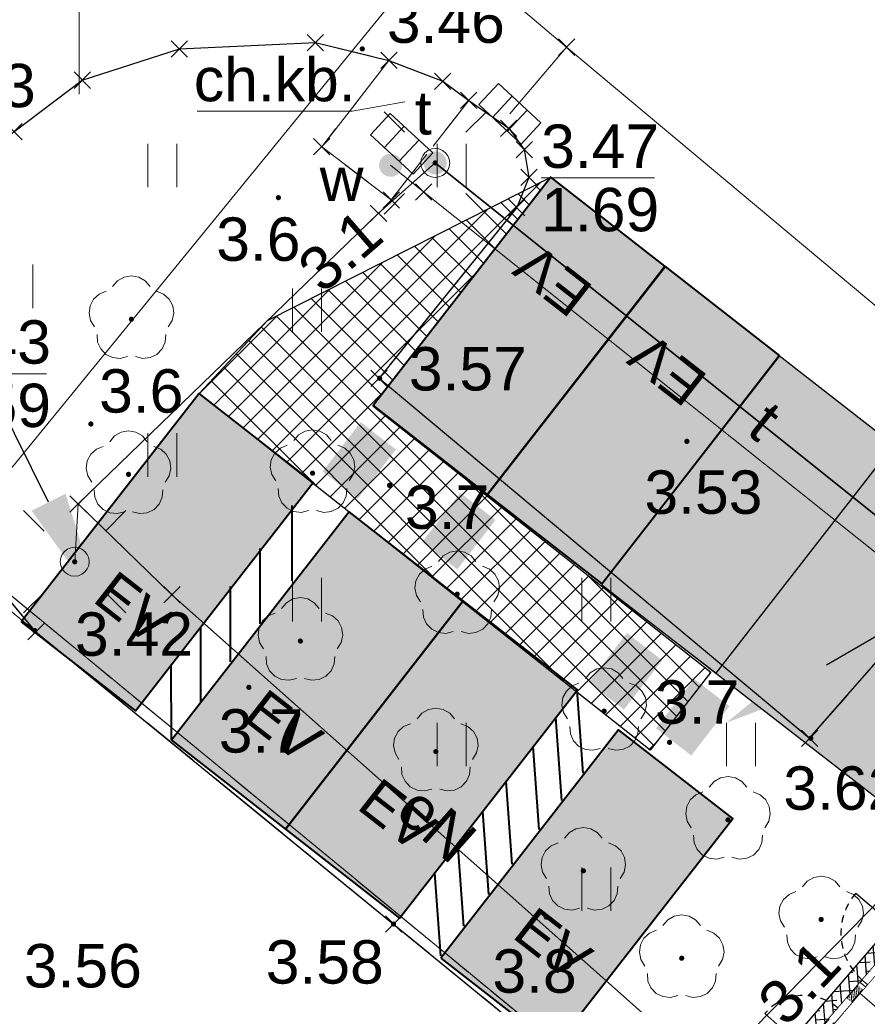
# Model space of a CAD drawing. Header units: millimetres. Extents: x 5469773 to 5470145, y 5911834 to 5911972.
# Tile 5 of 12: x 5469899 to 5469914, y 5911882 to 5911899. Entities that reach past the tile are written whole.
import ezdxf
from ezdxf import colors
from ezdxf.entities.mleader import LeaderData, LeaderLine
from ezdxf.enums import TextEntityAlignment as Align
from ezdxf.math import Vec2, Vec3

# ---------------------------------------------------------------- set-up
doc = ezdxf.new("R2010")
doc.units = ezdxf.units.MM
doc.set_wipeout_variables(frame=1)
for name, pattern in [('DASHED', [19.049999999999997, 12.7, -6.35]), ('PRZER1-1', [1, 0.5, -0.5]), ('PRZER2-1', [1.5, 1, -0.5]), ('PRZER3-1', [2, 1.5, -0.5])]:
    doc.linetypes.add(name, pattern=pattern)
for name, color, linetype in [('!!!_EV_miejsca ładowania', 3, 'Continuous'), ('_PROelCAD_PODKŁAD', 8, 'Continuous'), ('_PROelCAD_PROJ STACJA', 1, 'Continuous'), ('Ładowarka', 7, 'Continuous')]:
    doc.layers.add(name, color=color, linetype=linetype)
for name, color, linetype, lineweight in [('_PROelCAD_ODNOSNIKI_SZCZEGOL', 7, 'Continuous', 13), ('GESDZI', 8, 'Continuous', 18), ('GESUZY', 86, 'Continuous', 18), ('GSLKRW', 8, 'Continuous', 25), ('GSPPRB', 8, 'Continuous', 20), ('GSPRDL', 8, 'Continuous', 18), ('GSPWPN', 8, 'Continuous', 13), ('GSPWPN_O', 8, 'Continuous', 13), ('GSPWPS', 8, 'Continuous', 13), ('GSPWPS_O', 8, 'Continuous', 13), ('GSSKOA', 8, 'Continuous', 18), ('GSSKOD', 8, 'Continuous', 18), ('GSSKOD_O', 8, 'Continuous', 18), ('GSSUTR', 8, 'Continuous', 18), ('GULEPR', 8, 'Continuous', 18), ('GULEPR_O', 8, 'Continuous', 18), ('GULKPR', 8, 'Continuous', 18), ('GULLOB', 8, 'Continuous', 35), ('GULTPR', 8, 'Continuous', 18), ('GULTPR_O', 8, 'Continuous', 18), ('GULWPR', 8, 'Continuous', 18), ('GUPELA', 8, 'Continuous', 18), ('GUPKKS', 8, 'Continuous', 18), ('GUPPRZ_O', 8, 'Continuous', 18), ('GUPTUT', 8, 'Continuous', 18), ('GUPTUT_O', 8, 'Continuous', 18), ('GUPWUT', 8, 'Continuous', 18), ('GUPWUT_O', 8, 'Continuous', 18), ('Ramka sekcyjna', 8, 'Continuous', 18)]:
    doc.layers.add(name, color=color, linetype=linetype, lineweight=lineweight)
doc.styles.add('Arial', font='arial.ttf')
doc.styles.get("Standard").update_dxf_attribs({"font": 'arial.ttf'})
pattern_1 = [(225, (5370833.893048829, 5942428.685594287), (44.90128060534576, -44.90128060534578), []), (225, (5370788.991768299, 5942428.685594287), (44.90128060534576, -44.90128060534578), [31.75, -15.875])]

# ---------------------------------------------------------------- blocks, each defined once
blk = doc.blocks.new('D_GSPPRB0')
at = {"color": 0, "lineweight": 20}
for points in [[(-0.1414, -0.1414), (0.1414, 0.1414)], [(-0.1414, 0.1414), (0.1414, -0.1414)]]:
    blk.add_lwpolyline(points, dxfattribs=at)
blk = doc.blocks.new('D_GSPWPS1')
blk.add_hatch(color=0).paths.add_polyline_path([(-0.045, 0), (-0.043467, -0.011647), (-0.038971, -0.0225), (-0.03182, -0.03182), (-0.0225, -0.038971), (-0.011647, -0.043467), (0, -0.045), (0.011647, -0.043467), (0.0225, -0.038971), (0.03182, -0.03182), (0.038971, -0.0225), (0.043467, -0.011647), (0.045, 0), (0.043467, 0.011647), (0.038971, 0.0225), (0.03182, 0.03182), (0.0225, 0.038971), (0.011647, 0.043467), (0, 0.045), (-0.011647, 0.043467), (-0.0225, 0.038971), (-0.03182, 0.03182), (-0.038971, 0.0225), (-0.043467, 0.011647)])
blk = doc.blocks.new('D_GUPKKS1')
at = {"color": 0}
blk.add_lwpolyline([(0.5, -0.25), (-0.5, -0.25), (-0.5, 0.25), (0.5, 0.25)], close=True, dxfattribs=at)
for points in [[(-0.175, -0.25), (-0.175, 0.25)], [(0.175, -0.25), (0.175, 0.25)]]:
    blk.add_lwpolyline(points, dxfattribs=at)
blk = doc.blocks.new('D_GUPTUT1')
blk.add_hatch(color=0).paths.add_polyline_path([(-0.2, 0), (-0.193185, -0.051764), (-0.173205, -0.1), (-0.141421, -0.141421), (-0.1, -0.173205), (-0.051764, -0.193185), (0, -0.2), (0.051764, -0.193185), (0.1, -0.173205), (0.141421, -0.141421), (0.173205, -0.1), (0.193185, -0.051764), (0.2, 0), (0.193185, 0.051764), (0.173205, 0.1), (0.141421, 0.141421), (0.1, 0.173205), (0.051764, 0.193185), (0, 0.2), (-0.051764, 0.193185), (-0.1, 0.173205), (-0.141421, 0.141421), (-0.173205, 0.1), (-0.193185, 0.051764)])
blk = doc.blocks.new('D_GSPWPN1')
blk.add_hatch(color=0).paths.add_polyline_path([(-0.045, 0), (-0.043467, -0.011647), (-0.038971, -0.0225), (-0.03182, -0.03182), (-0.0225, -0.038971), (-0.011647, -0.043467), (0, -0.045), (0.011647, -0.043467), (0.0225, -0.038971), (0.03182, -0.03182), (0.038971, -0.0225), (0.043467, -0.011647), (0.045, 0), (0.043467, 0.011647), (0.038971, 0.0225), (0.03182, 0.03182), (0.0225, 0.038971), (0.011647, 0.043467), (0, 0.045), (-0.011647, 0.043467), (-0.0225, 0.038971), (-0.03182, 0.03182), (-0.038971, 0.0225), (-0.043467, 0.011647)])
blk = doc.blocks.new('D_GUPWUT1')
blk.add_hatch(color=0).paths.add_polyline_path([(-0.2, 0), (-0.193185, -0.051764), (-0.173205, -0.1), (-0.141421, -0.141421), (-0.1, -0.173205), (-0.051764, -0.193185), (0, -0.2), (0.051764, -0.193185), (0.1, -0.173205), (0.141421, -0.141421), (0.173205, -0.1), (0.193185, -0.051764), (0.2, 0), (0.193185, 0.051764), (0.173205, 0.1), (0.141421, 0.141421), (0.1, 0.173205), (0.051764, 0.193185), (0, 0.2), (-0.051764, 0.193185), (-0.1, 0.173205), (-0.141421, 0.141421), (-0.173205, 0.1), (-0.193185, 0.051764)])
blk = doc.blocks.new('D_GSPRDL1')
blk.add_hatch(color=0).paths.add_polyline_path([(0, -0.045), (0.013906, -0.042798), (0.02645, -0.036406), (0.036406, -0.02645), (0.042798, -0.013906), (0.045, 0), (0.042798, 0.013906), (0.036406, 0.02645), (0.02645, 0.036406), (0.013906, 0.042798), (0, 0.045), (-0.013906, 0.042798), (-0.02645, 0.036406), (-0.036406, 0.02645), (-0.042798, 0.013906), (-0.045, 0), (-0.042798, -0.013906), (-0.036406, -0.02645), (-0.02645, -0.036406), (-0.013906, -0.042798)])
at = {"color": 0}
for points in [[(-0.324277, 0.563333), (-0.240553, 0.662679), (-0.127956, 0.727494), (0, 0.75), (0.127956, 0.727494), (0.240553, 0.662679), (0.324277, 0.563333)], [(-0.635969, -0.134326), (-0.70458, -0.024001), (-0.731429, 0.103115), (-0.713292, 0.231763), (-0.652348, 0.346501), (-0.55591, 0.433559), (-0.435555, 0.482485)], [(0.435555, 0.482485), (0.55591, 0.433559), (0.652348, 0.346501), (0.713292, 0.231763), (0.731429, 0.103115), (0.70458, -0.024001), (0.635969, -0.134326)], [(-0.068773, -0.646351), (-0.194901, -0.677512), (-0.324092, -0.663766), (-0.440839, -0.606763), (-0.531129, -0.513345), (-0.584125, -0.394725), (-0.593465, -0.265141)], [(0.593465, -0.265141), (0.584125, -0.394725), (0.531129, -0.513345), (0.440839, -0.606763), (0.324092, -0.663766), (0.194901, -0.677512), (0.068773, -0.646351)]]:
    blk.add_lwpolyline(points, dxfattribs=at)
blk = doc.blocks.new('D_GUPELA2')
blk.add_hatch(color=0).paths.add_polyline_path([(-0.001087, 0.044987), (0.011881, 0.043403), (0.021281, 0.03965), (0.030065, 0.033482), (0.038133, 0.023893), (0.043117, 0.012881), (0.044986, 0.001113), (0.044323, -0.007777), (0.040557, -0.019497), (0.033417, -0.030138), (0.024849, -0.037517), (0.013788, -0.042836), (0.002013, -0.044955), (-0.00982, -0.043916), (-0.020466, -0.040077), (-0.029541, -0.033946), (-0.036867, -0.025804), (-0.04187, -0.01649), (-0.04461, -0.005909), (-0.044532, 0.006476), (-0.041285, 0.017903), (-0.034764, 0.028574), (-0.024479, 0.03776), (-0.013449, 0.042943)])
at = {"color": 0}
for points in [[(-0.883883, 0.883883), (-0.53033, 0.53033)], [(0.883883, 0.883883), (0.53033, 0.53033)], [(-0.883883, -0.883883), (-0.53033, -0.53033)], [(0.883883, -0.883883), (0.53033, -0.53033)]]:
    blk.add_lwpolyline(points, dxfattribs=at)
blk = doc.blocks.new('D_GUPELA1')
at = {"color": 0}
blk.add_lwpolyline([(0, 0.25), (0.064705, 0.241481), (0.125, 0.216506), (0.176777, 0.176777), (0.216506, 0.125), (0.241481, 0.064705), (0.25, 0), (0.241481, -0.064705), (0.216506, -0.125), (0.176777, -0.176777), (0.125, -0.216506), (0.064705, -0.241481), (0, -0.25), (-0.064705, -0.241481), (-0.125, -0.216506), (-0.176777, -0.176777), (-0.216506, -0.125), (-0.241481, -0.064705), (-0.25, 0), (-0.241481, 0.064705), (-0.216506, 0.125), (-0.176777, 0.176777), (-0.125, 0.216506), (-0.064705, 0.241481)], close=True, dxfattribs=at)
blk = doc.blocks.new('D_GSSUTR1')
at = {"color": 0}
for points in [[(-0.25666, 0.36165), (-0.25666, -0.38835)], [(0.24334, -0.38835), (0.24334, 0.36165)]]:
    blk.add_lwpolyline(points, dxfattribs=at)
blk = doc.blocks.new('2504.PB.PZT.DWG.E00.v0_2025-08-14 - [PODKŁAD] PZT')
at = {"layer": 'GESDZI', "linetype": 'Continuous', "lineweight": 20, "elevation": 10.22}
for points in [[(5469881.636694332, 5911902.985140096), (5469914.76, 5911875.71), (5469944.32, 5911901.84), (5469949.159361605, 5911905.858966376)], [(5469876.066360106, 5911896.300813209), (5469871.05, 5911888.71), (5469905.46, 5911864.98), (5469914.76, 5911875.71), (5469881.636694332, 5911902.985140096)]]:
    blk.add_lwpolyline(points, dxfattribs=at)
at = {"layer": 'GESUZY', "linetype": 'PRZER1-1', "lineweight": 18, "elevation": 10.08}
for points in [[(5469949.159361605, 5911905.858966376), (5469944.32, 5911901.84), (5469914.76, 5911875.71), (5469881.636694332, 5911902.985140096)], [(5469881.636694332, 5911902.985140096), (5469914.76, 5911875.71), (5469944.32, 5911901.84), (5469949.159361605, 5911905.858966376)]]:
    blk.add_lwpolyline(points, dxfattribs=at)
at = {"layer": 'GSLKRW', "linetype": 'Continuous', "lineweight": 25, "elevation": 10.18}
for points in [[(5469899.25, 5911888.21), (5469898.27, 5911889.38)], [(5469898.87, 5911896.85), (5469900.05, 5911897.74), (5469901.73, 5911898.28), (5469904.08, 5911898.39), (5469905.35, 5911898.08), (5469906.28, 5911897.72), (5469906.73, 5911897.39), (5469907.42, 5911896.91), (5469907.69, 5911896.54), (5469907.77, 5911896.06), (5469907.56, 5911895.54), (5469905.18, 5911892.59), (5469912.62, 5911886.37), (5469915.22, 5911889.34), (5469915.58, 5911889.58), (5469916.04, 5911889.63), (5469916.51, 5911889.44), (5469917.95, 5911888.36), (5469919.66, 5911887.35), (5469921.04, 5911886.79), (5469922.96, 5911886.58)], [(5469899.25, 5911888.21), (5469905.43, 5911883.16), (5469914.17, 5911876.02), (5469915.3, 5911875.33), (5469917.22, 5911874.71), (5469918.8, 5911874.7), (5469920.32, 5911875.11), (5469922.4, 5911876.33)]]:
    blk.add_lwpolyline(points, dxfattribs=at)
at = {"layer": 'GSSKOA', "linetype": 'PRZER3-1', "lineweight": 18, "elevation": 10.18}
for points in [[(5469887.73, 5911897.7), (5469899.25, 5911888.21), (5469898.27, 5911889.38)], [(5469898.87, 5911896.85), (5469900.05, 5911897.74), (5469901.73, 5911898.28), (5469904.08, 5911898.39), (5469905.35, 5911898.08), (5469906.28, 5911897.72), (5469906.73, 5911897.39), (5469907.42, 5911896.91), (5469907.69, 5911896.54), (5469907.77, 5911896.06), (5469907.56, 5911895.54), (5469905.18, 5911892.59), (5469912.62, 5911886.37), (5469915.22, 5911889.34), (5469915.58, 5911889.58), (5469916.04, 5911889.63), (5469916.51, 5911889.44), (5469917.95, 5911888.36), (5469919.66, 5911887.35), (5469921.04, 5911886.79), (5469922.96, 5911886.58)], [(5469899.25, 5911888.21), (5469905.43, 5911883.16), (5469914.17, 5911876.02), (5469915.3, 5911875.33), (5469917.22, 5911874.71), (5469918.8, 5911874.7), (5469920.32, 5911875.11), (5469922.4, 5911876.33), (5469912.02, 5911865.47), (5469904.26, 5911857.14)]]:
    blk.add_lwpolyline(points, dxfattribs=at)
at = {"layer": 'GSSKOD', "linetype": 'PRZER2-1', "lineweight": 18, "elevation": 10.18}
blk.add_lwpolyline([(5469906.73, 5911897.39), (5469905.39, 5911895.67), (5469904.19, 5911896.59), (5469905.35, 5911898.08), (5469906.28, 5911897.72)], close=True, dxfattribs=at)
at = {"layer": 'GSSKOD_O', "linetype": 'Continuous', "lineweight": 13, "elevation": 10.8, "flags": 128}
blk.add_lwpolyline([(5469905.626321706, 5911897.366264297), (5469904.716640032, 5911897.202826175), (5469902.036640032, 5911897.202826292)], dxfattribs=at)
at = {"layer": 'GSSUTR', "linetype": 'PRZER2-1', "lineweight": 18, "elevation": 10.1}
for points in [[(5469951.602260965, 5911903.369446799), (5469949.33, 5911901.34), (5469941.73, 5911894.64), (5469935.2, 5911888.93), (5469931.48, 5911885.47), (5469930.36, 5911886.85), (5469928.94, 5911885.73), (5469929.98, 5911884.17), (5469928.65, 5911882.77), (5469922.4, 5911876.33), (5469920.32, 5911875.11), (5469918.8, 5911874.7), (5469917.22, 5911874.71), (5469915.3, 5911875.33), (5469914.17, 5911876.02), (5469905.43, 5911883.16), (5469899.25, 5911888.21), (5469898.27, 5911889.38)], [(5469898.87, 5911896.85), (5469900.05, 5911897.74), (5469901.73, 5911898.28), (5469904.08, 5911898.39), (5469905.35, 5911898.08), (5469904.19, 5911896.59), (5469905.39, 5911895.67), (5469906.73, 5911897.39), (5469907.42, 5911896.91), (5469907.69, 5911896.54), (5469907.77, 5911896.06), (5469907.56, 5911895.54), (5469905.18, 5911892.59), (5469912.62, 5911886.37), (5469915.22, 5911889.34), (5469915.58, 5911889.58), (5469916.04, 5911889.63), (5469916.51, 5911889.44), (5469917.95, 5911888.36), (5469919.66, 5911887.35), (5469921.04, 5911886.79), (5469922.96, 5911886.58)]]:
    blk.add_lwpolyline(points, dxfattribs=at)
at = {"layer": 'GULEPR', "linetype": 'Continuous', "lineweight": 18, "elevation": 10.14}
for points in [[(5469938.71, 5911896.4), (5469932.98, 5911891.97), (5469933.24, 5911891.35), (5469932.48, 5911891.59), (5469927.99, 5911887.18), (5469924.52, 5911884.95), (5469921.77, 5911885.13), (5469919.77, 5911885.83), (5469917.95, 5911887.24), (5469917.45, 5911887.27), (5469911.67, 5911881.37), (5469910.89, 5911880.26), (5469910.65, 5911880.81), (5469901.6, 5911888.85), (5469899.98, 5911890.42), (5469905.17, 5911895.44), (5469906.15, 5911896.31)], [(5469899.98, 5911890.42), (5469899.92, 5911889.42)]]:
    blk.add_lwpolyline(points, dxfattribs=at)
at = {"layer": 'GULKPR', "linetype": 'Continuous', "lineweight": 18, "elevation": 10.14}
for points in [[(5469888.18, 5911897.83), (5469888.27, 5911897.66), (5469897.22, 5911890.8), (5469898.61, 5911890.78), (5469906.26, 5911900.14), (5469895.48, 5911908.7)], [(5469906.26, 5911900.14), (5469908.42, 5911898.31), (5469918.27, 5911890.07), (5469932.04, 5911902.32), (5469933.41, 5911903.52)], [(5469907.44, 5911897.16), (5469908.42, 5911898.31)]]:
    blk.add_lwpolyline(points, dxfattribs=at)
at = {"layer": 'GULLOB', "linetype": 'Continuous', "lineweight": 35, "elevation": 10.12}
blk.add_lwpolyline([(5469906.15, 5911896.31), (5469917.45, 5911887.27), (5469917.95, 5911887.24), (5469919.77, 5911885.83), (5469921.77, 5911885.13), (5469924.52, 5911884.95), (5469927.99, 5911887.18), (5469932.48, 5911891.59), (5469932.98, 5911891.97), (5469938.71, 5911896.4), (5469942.29, 5911901.02), (5469943.98, 5911902.25), (5469947.92, 5911906.02), (5469948.423865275, 5911906.608498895)], dxfattribs=at)
at = {"layer": 'GULTPR', "linetype": 'Continuous', "lineweight": 18, "elevation": 10.14}
blk.add_lwpolyline([(5469906.15, 5911896.31), (5469917.45, 5911887.27), (5469917.95, 5911887.24), (5469919.77, 5911885.83), (5469921.77, 5911885.13), (5469924.52, 5911884.95), (5469927.99, 5911887.18), (5469932.48, 5911891.59), (5469932.98, 5911891.97), (5469938.71, 5911896.4), (5469942.29, 5911901.02), (5469943.98, 5911902.25), (5469947.92, 5911906.02), (5469948.423865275, 5911906.608498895)], dxfattribs=at)
at = {"layer": 'GULWPR', "linetype": 'Continuous', "lineweight": 18, "elevation": 10.14}
blk.add_lwpolyline([(5469932.82, 5911902.14), (5469916.84, 5911887.99), (5469915.58, 5911888.13), (5469905.95, 5911895.81), (5469905.38, 5911896.27)], dxfattribs=at)
at = {"layer": 'GUPPRZ_O', "linetype": 'Continuous', "lineweight": 13, "elevation": 10.8, "flags": 128}
for points in [[(5469907.98166667, 5911896.051654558), (5469909.94166667, 5911896.051654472)], [(5469897.47111548, 5911892.669136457), (5469899.43111548, 5911892.669136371)]]:
    blk.add_lwpolyline(points, dxfattribs=at)
at = {"layer": 'Ramka sekcyjna', "linetype": 'Continuous', "lineweight": 18, "elevation": 100, "flags": 128}
blk.add_lwpolyline([(5469900, 5911897.5), (5469900, 5911902.5)], dxfattribs=at)
blk.add_lwpolyline([(5469900, 5911897.5), (5469900, 5911902.5)], dxfattribs=at)
at = {"layer": 'GSPPRB', "linetype": 'Continuous', "lineweight": 20}
for p in [(5469904.08, 5911898.39, 10.28), (5469901.73, 5911898.28, 10.28), (5469908.42, 5911898.31, 10.28), (5469905.35, 5911898.08, 10.28), (5469900.05, 5911897.74, 10.28), (5469906.28, 5911897.72, 10.28), (5469906.73, 5911897.39, 10.28), (5469898.87, 5911896.85, 10.28), (5469907.42, 5911896.91, 10.28), (5469904.19, 5911896.59, 10.28), (5469907.69, 5911896.54, 10.28), (5469907.77, 5911896.06, 10.28), (5469905.95, 5911895.81, 10.28), (5469905.39, 5911895.67, 10.28), (5469907.56, 5911895.54, 10.28), (5469905.17, 5911895.44, 10.28), (5469905.18, 5911892.59, 10.28), (5469899.98, 5911890.42, 10.28), (5469901.6, 5911888.85, 10.28), (5469899.25, 5911888.21, 10.28), (5469912.62, 5911886.37, 10.28), (5469905.43, 5911883.16, 10.28)]:
    blk.add_blockref('D_GSPPRB0', p, dxfattribs=at)
at = {"layer": 'GSPRDL', "linetype": 'Continuous', "lineweight": 18}
for p in [(5469900.9, 5911893.61, 10.12), (5469900.85, 5911890.93, 10.12)]:
    blk.add_blockref('D_GSPRDL1', p, dxfattribs=at)
at = {"layer": 'GSPRDL', "linetype": 'Continuous', "lineweight": 25}
for p in [(5469904.03, 5911890.95, 10.12), (5469906.53, 5911888.86, 10.12), (5469903.82, 5911888.05, 10.12), (5469909.07, 5911886.84, 10.12), (5469906.16, 5911886.14, 10.12), (5469911.21, 5911884.96, 10.12), (5469908.71, 5911884.08, 10.12), (5469912.82, 5911883.24, 10.12), (5469910.41, 5911882.57, 10.12)]:
    blk.add_blockref('D_GSPRDL1', p, dxfattribs=at)
at = {"layer": 'GSPWPN', "linetype": 'Continuous', "lineweight": 13}
for p in [(5469903.44, 5911895.71, 10.08), (5469900.2, 5911891.8, 10.08), (5469905.36, 5911890.74, 10.08), (5469902.93, 5911887.25, 10.08), (5469910.2, 5911886.3, 10.08), (5469908.07, 5911883.28, 10.08)]:
    blk.add_blockref('D_GSPWPN1', p, dxfattribs=at)
at = {"layer": 'GSPWPS', "linetype": 'Continuous', "lineweight": 13}
for p in [(5469904.89, 5911898.28, 10.08), (5469905.19, 5911892.59, 10.08), (5469910.5, 5911891.5, 10.08), (5469899.23, 5911888.23, 10.08), (5469912.64, 5911886.37, 10.08), (5469905.43, 5911883.16, 10.08)]:
    blk.add_blockref('D_GSPWPS1', p, dxfattribs=at)
at = {"layer": 'GSSUTR', "linetype": 'Continuous', "lineweight": 18}
for p in [(5469901.439999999, 5911896.277970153, 10.1), (5469906.439999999, 5911896.277970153, 10.1), (5469898.9510899, 5911894.191008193, 10.1), (5469903.939999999, 5911893.777970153, 10.1), (5469901.439999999, 5911891.277970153, 10.1), (5469903.939999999, 5911888.777970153, 10.1), (5469908.939999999, 5911888.777970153, 10.1), (5469906.439999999, 5911886.277970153, 10.1), (5469911.439999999, 5911886.277970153, 10.1), (5469908.939999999, 5911883.777970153, 10.1)]:
    blk.add_blockref('D_GSSUTR1', p, dxfattribs=at)
at = {"layer": 'GUPELA', "linetype": 'Continuous', "lineweight": 18}
for name, p in [('D_GUPELA2', (5469906.15, 5911896.31, 10.15)), ('D_GUPELA1', (5469906.15, 5911896.31, 10.16)), ('D_GUPELA2', (5469899.92, 5911889.42, 10.15)), ('D_GUPELA1', (5469899.92, 5911889.42, 10.16))]:
    blk.add_blockref(name, p, dxfattribs=at)
at = {"layer": 'GUPKKS', "linetype": 'Continuous', "lineweight": 18}
for p, rotation in [((5469907.44, 5911897.16, 10.16), 316.9763276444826), ((5469905.57, 5911896.64, 10.16), 317.1550839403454)]:
    blk.add_blockref('D_GUPKKS1', p, dxfattribs=dict(at, rotation=rotation))
at = {"layer": 'GUPTUT', "linetype": 'Continuous', "lineweight": 18}
blk.add_blockref('D_GUPTUT1', (5469906.15, 5911896.31, 10.16), dxfattribs=at)
at = {"layer": 'GUPWUT', "linetype": 'Continuous', "lineweight": 18}
blk.add_blockref('D_GUPWUT1', (5469905.38, 5911896.27, 10.16), dxfattribs=at)
at = {"layer": 'GSPWPN_O', "linetype": 'Continuous', "lineweight": 0, "style": 'Arial'}
for s, p in [('3.6', (5469902.365909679, 5911894.618757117, 10.8)), ('3.6', (5469900.341969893, 5911891.996350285, 10.8)), ('3.7', (5469905.627152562, 5911889.988538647, 10.8)), ('3.7', (5469909.948538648, 5911886.621532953, 10.8)), ('3.7', (5469902.410290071, 5911886.12299064, 10.8)), ('3.8', (5469907.138975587, 5911881.974158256, 10.8))]:
    blk.add_text(s, height=0.75, dxfattribs=at).set_placement(p)
at = {"layer": 'GSPWPS_O', "linetype": 'Continuous', "lineweight": 0, "style": 'Arial'}
for s, p in [('3.46', (5469905.314527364, 5911898.384737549, 10.8)), ('3.43', (5469897.207942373, 5911897.272260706, 10.8)), ('3.57', (5469905.694235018, 5911892.378700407, 10.8)), ('3.53', (5469909.76569121, 5911890.24780797, 10.8)), ('3.42', (5469899.925409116, 5911887.795457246, 10.8)), ('3.62', (5469912.16641824, 5911885.13538747, 10.8)), ('3.58', (5469903.222061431, 5911882.131427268, 10.8)), ('3.56', (5469899.041966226, 5911882.06518267, 10.8))]:
    blk.add_text(s, height=0.75, dxfattribs=at).set_placement(p)
at = {"layer": 'GSSKOD_O', "linetype": 'Continuous', "lineweight": 0, "style": 'Arial'}
blk.add_text('ch.kb.', height=0.75, dxfattribs=at).set_placement((5469903.376640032, 5911897.375326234, 10.8), align=Align.CENTER)
at = {"layer": 'GULEPR_O', "linetype": 'Continuous', "lineweight": 0, "style": 'Arial'}
blk.add_text('eN', height=0.75, rotation=318.3821820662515, dxfattribs=at).set_placement((5469905.93008385, 5911884.610598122, 10.8), align=Align.CENTER)
at = {"layer": 'GULTPR_O', "linetype": 'Continuous', "lineweight": 0, "style": 'Arial'}
blk.add_text('t', height=0.75, rotation=321.3401901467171, dxfattribs=at).set_placement((5469911.616665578, 5911891.560831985, 10.8), align=Align.CENTER)
at = {"layer": 'GUPPRZ_O', "linetype": 'Continuous', "lineweight": 0, "style": 'Arial'}
for s, p in [('3.47', (5469907.98166667, 5911896.224154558, 10.8)), ('1.69', (5469907.98166667, 5911895.129154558, 10.8)), ('3.43', (5469897.47111548, 5911892.841636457, 10.8)), ('2.59', (5469897.47111548, 5911891.746636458, 10.8))]:
    blk.add_text(s, height=0.75, dxfattribs=at).set_placement(p)
for rotation, p in [(40.97730009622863, (5469904.202826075, 5911894.032927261, 10.8)), (46.77820707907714, (5469912.213325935, 5911881.363666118, 10.8))]:
    blk.add_text('3.1', height=0.75, rotation=rotation, dxfattribs=at).set_placement(p)
at = {"layer": 'GUPTUT_O', "linetype": 'Continuous', "lineweight": 0, "style": 'Arial'}
blk.add_text('t', height=0.75, dxfattribs=at).set_placement((5469906.090414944, 5911896.800485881, 10.8), align=Align.RIGHT)
at = {"layer": 'GUPWUT_O', "linetype": 'Continuous', "lineweight": 0, "style": 'Arial'}
blk.add_text('w', height=0.75, dxfattribs=at).set_placement((5469904.910833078, 5911895.65100708, 10.8), align=Align.RIGHT)
blk = doc.blocks.new('STACJA')
h = blk.add_hatch()
h.set_pattern_fill('ANSI33', color=256, scale=10, style=0)
h.set_pattern_definition(pattern_1)
h.paths.add_polyline_path([(5450463.026953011, 5917090.475233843), (5450463.026953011, 5916970.475233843), (5450163.062761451, 5916970.475233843), (5450163.062761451, 5916920.475233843), (5450163.062761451, 5916288.893649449), (5450163.062761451, 5916225.700476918), (5450163.062761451, 5916210.475233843), (5450043.062761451, 5916210.475233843), (5450043.062761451, 5916260.475233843), (5450043.062761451, 5917090.475233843)])
at = {"linetype": 'Continuous', "lineweight": 0}
h = blk.add_hatch(dxfattribs=at)
h.set_pattern_fill('ANSI31', color=256, scale=10, angle=45.00000000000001, style=0)
h.set_pattern_definition([(180, (5370833.893048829, 5942428.685594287), (-3.888253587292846e-15, -31.75), [])])
h.paths.add_polyline_path([(5451363.026953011, 5917090.475233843), (5451363.026953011, 5916970.475233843), (5450463.026953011, 5916970.475233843), (5450463.026953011, 5917090.475233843)])
blk.add_hatch(color=256).paths.add_polyline_path([(5450752.153816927, 5917042.532674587, -1), (5450772.153816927, 5917042.532674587, -1)])
h = blk.add_hatch()
h.set_pattern_fill('ANSI33', color=256, scale=10, style=0)
h.set_pattern_definition([(225, (5420415.441339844, 5931357.86225904), (44.90128060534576, -44.90128060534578), []), (225, (5420370.540059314, 5931357.86225904), (44.90128060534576, -44.90128060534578), [31.75, -15.875])])
h.paths.add_polyline_path([(5454004.518151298, 5914430.475233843), (5453871.312903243, 5914430.475233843), (5453088.109003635, 5914430.475233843), (5453088.109003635, 5914550.475233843), (5453262.91552727, 5914550.475233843), (5454183.062761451, 5914550.475233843), (5454183.062761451, 5914600.475233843), (5454183.062761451, 5916920.475233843), (5454183.062761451, 5916970.475233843), (5451363.026953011, 5916970.475233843), (5451363.026953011, 5917090.475233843), (5451413.026953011, 5917090.475233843), (5454303.062761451, 5917090.475233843), (5454303.062761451, 5914430.475233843)])
h = blk.add_hatch(dxfattribs=at)
h.set_pattern_fill('ANSI31', color=256, scale=10, angle=315, style=0)
h.set_pattern_definition([(270, (5370833.893048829, 5942428.685594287), (31.75, -5.832380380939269e-15), [])])
h.paths.add_polyline_path([(5450163.062761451, 5916210.475233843), (5450043.062761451, 5916210.475233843), (5450043.062761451, 5915310.475233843), (5450163.062761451, 5915310.475233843)])
at = {"lineweight": 9}
h = blk.add_hatch(dxfattribs=at)
h.set_pattern_fill('ANSI33', color=256, scale=10, style=0)
h.set_pattern_definition(pattern_1)
h.paths.add_polyline_path([(5450312.393046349, 5914550.475233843), (5450312.393046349, 5914430.475233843), (5450043.062761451, 5914430.475233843), (5450043.062761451, 5915260.475233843), (5450043.062761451, 5915310.475233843), (5450163.062761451, 5915310.475233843), (5450163.062761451, 5914600.475233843), (5450163.062761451, 5914550.475233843)])
h = blk.add_hatch(dxfattribs=at)
h.set_pattern_fill('ANSI33', color=256, scale=10, style=0)
h.set_pattern_definition([(225, (5390032.386315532, 5921340.114394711), (44.90128060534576, -44.90128060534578), []), (225, (5389987.485035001, 5921340.114394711), (44.90128060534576, -44.90128060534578), [31.75, -15.875])])
h.paths.add_polyline_path([(5452057.944902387, 5914550.475233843), (5452057.944902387, 5914430.475233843), (5451512.66085967, 5914430.475233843), (5451512.66085967, 5914550.475233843)])
h.paths.add_polyline_path([(5452165.15859393, 5915145.383983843), (5452165.15859393, 5915289.086483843), (5452241.20859393, 5915289.086483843), (5452241.20859393, 5915145.383983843)], flags=9)
for p, q in [((5450043.062761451, 5916260.475233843), (5449923.062761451, 5916260.475233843)), ((5450043.062761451, 5916260.475233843), (5449923.062761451, 5916260.475233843)), ((5450043.062761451, 5916260.475233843), (5450043.062761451, 5915260.475233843)), ((5450043.062761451, 5915260.475233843), (5450043.062761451, 5916260.475233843)), ((5450043.062761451, 5916260.475233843), (5450043.062761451, 5915260.475233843)), ((5450043.062761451, 5915260.475233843), (5450043.062761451, 5916260.475233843)), ((5451470.101870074, 5914550.475233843), (5452500.101870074, 5914550.475233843)), ((5453262.91552727, 5914550.475233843), (5454183.062761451, 5914550.475233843))]:
    blk.add_line(p, q)
at = {"lineweight": 0}
blk.add_line((5452982.93066397, 5914550.475233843), (5454183.062761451, 5914550.475233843), dxfattribs=at)
at = {"lineweight": 30}
for points in [[(5450043.062761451, 5917090.475233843), (5454303.062761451, 5917090.475233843), (5454303.062761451, 5914430.475233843), (5450043.062761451, 5914430.475233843)], [(5450163.062761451, 5914550.475233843), (5450163.062761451, 5914600.475233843), (5450163.062761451, 5916920.475233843), (5450163.062761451, 5916970.475233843), (5454183.062761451, 5916970.475233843), (5454183.062761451, 5916920.475233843), (5454183.062761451, 5914600.475233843), (5454183.062761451, 5914550.475233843)], [(5451512.66085967, 5914550.475233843), (5450312.393046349, 5914550.475233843), (5450312.393046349, 5914430.475233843), (5451512.66085967, 5914430.475233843)], [(5453088.109003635, 5914550.475233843), (5452057.944902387, 5914550.475233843), (5452057.944902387, 5914430.475233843), (5453088.109003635, 5914430.475233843)]]:
    blk.add_lwpolyline(points, close=True, dxfattribs=at)
at = {"linetype": 'Continuous', "lineweight": 30}
blk.add_lwpolyline([(5450043.062761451, 5916210.475233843), (5450163.062761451, 5916210.475233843), (5450163.062761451, 5915310.475233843), (5450043.062761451, 5915310.475233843)], close=True, dxfattribs=at)
at = {"lineweight": 0}
blk.add_lwpolyline([(5450163.062761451, 5916288.893649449), (5450163.062761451, 5916288.893649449), (5450163.062761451, 5916225.700476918), (5450163.062761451, 5916225.700476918)], close=True, dxfattribs=at)
for points, z in [([(5450333.062761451, 5917090.475233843), (5450803.062761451, 5917090.475233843), (5450802.954034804, 5916970.475233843), (5450333.062942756, 5916970.475233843)], 8192), ([(5451108.062761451, 5917090.475233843), (5451578.062761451, 5917090.475233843), (5451577.954034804, 5916970.475233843), (5451108.062942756, 5916970.475233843)], 4096), ([(5451883.062761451, 5917090.475233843), (5452353.062761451, 5917090.475233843), (5452352.954034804, 5916970.475233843), (5451883.062942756, 5916970.475233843)], 8192), ([(5452658.062761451, 5917090.475233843), (5453128.062761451, 5917090.475233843), (5453127.954034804, 5916970.475233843), (5452658.062942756, 5916970.475233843)], 4096), ([(5450043.062761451, 5916290.475233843), (5450043.062761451, 5916760.475233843), (5450163.062761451, 5916760.475233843), (5450163.062761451, 5916290.475415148)], -384), ([(5454183.062761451, 5916290.475233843), (5454183.062761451, 5916760.475233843), (5454303.062761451, 5916760.475233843), (5454303.062761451, 5916290.475415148)], -384), ([(5450043.062761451, 5915525.475233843), (5450043.062761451, 5915995.475233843), (5450163.062761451, 5915995.475233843), (5450163.062761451, 5915525.475415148)], -384), ([(5454183.062761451, 5915525.475233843), (5454183.062761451, 5915995.475233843), (5454303.062761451, 5915995.475233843), (5454303.062761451, 5915525.475415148)], -384), ([(5450043.062761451, 5914760.475233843), (5450043.062761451, 5915230.475233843), (5450163.062761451, 5915230.475233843), (5450163.062761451, 5914760.475415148)], -384), ([(5454183.062761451, 5914760.475233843), (5454183.062761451, 5915230.475233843), (5454303.062761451, 5915230.475233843), (5454303.062761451, 5914760.475415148)], -384), ([(5450333.062761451, 5914550.475233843), (5450803.062761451, 5914550.475233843), (5450802.954034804, 5914430.475233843), (5450333.062942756, 5914430.475233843)], 8192), ([(5451108.062761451, 5914550.475233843), (5451578.062761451, 5914550.475233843), (5451577.954034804, 5914430.475233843), (5451108.062942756, 5914430.475233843)], 4096), ([(5451883.062761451, 5914550.475233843), (5452353.062761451, 5914550.475233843), (5452352.954034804, 5914430.475233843), (5451883.062942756, 5914430.475233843)], 8192), ([(5452658.062761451, 5914550.475233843), (5453128.062761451, 5914550.475233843), (5453127.954034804, 5914430.475233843), (5452658.062942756, 5914430.475233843)], 4096)]:
    blk.add_wipeout(points).translate(0, 0, z)
for points in [[(5453433.062761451, 5917090.475233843), (5453903.062761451, 5917090.475233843), (5453902.954034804, 5916970.475233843), (5453433.062942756, 5916970.475233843)], [(5453430.761380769, 5914550.475233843), (5453900.761380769, 5914550.475233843), (5453900.652654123, 5914430.475233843), (5453430.761562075, 5914430.475233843)]]:
    blk.add_wipeout(points)
h = blk.add_hatch()
h.set_pattern_fill('ANSI38', color=9, scale=50)
h.set_pattern_definition([(45, (5458227.582270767, 5914073.042004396), (-112.2532015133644, 112.2532015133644), []), (135, (5458227.582270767, 5914073.042004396), (-336.7596045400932, 112.2532015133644), [396.8750000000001, -238.125])])
h.paths.add_polyline_path([(5449793.062761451, 5914180.475233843), (5454553.062761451, 5914180.475233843), (5454553.062761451, 5917340.475233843), (5449793.062761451, 5917340.475233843)])
h.paths.add_polyline_path([(5450043.062761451, 5914430.475233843), (5454303.062761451, 5914430.475233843), (5454303.062761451, 5917090.475233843), (5450043.062761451, 5917090.475233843)], flags=16)
blk.add_line((5451662.991144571, 5914550.475233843), (5451662.991144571, 5916970.475233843), dxfattribs=at)
at = {"lineweight": 25}
for p, q in [((5450368.02695301, 5913340.475233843), (5450368.02695301, 5914430.475233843)), ((5453033.475096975, 5913510.475233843), (5453033.475096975, 5914430.475233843))]:
    blk.add_line(p, q, dxfattribs=at)
at = {"color": 8}
blk.add_lwpolyline([(5449793.062761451, 5917340.475233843), (5449793.062761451, 5914180.475233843), (5454553.062761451, 5914180.475233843), (5454553.062761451, 5917340.475233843)], close=True, dxfattribs=at)
at = {"lineweight": 15}
for points in [[(5450312.393046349, 5914550.475233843), (5450368.02695301, 5914550.475233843), (5450368.02695301, 5914430.475233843), (5450312.393046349, 5914430.475233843)], [(5451458.02695301, 5914550.475233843), (5451512.66085967, 5914550.475233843), (5451512.66085967, 5914430.475233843), (5451458.02695301, 5914430.475233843)], [(5453088.109003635, 5914550.475233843), (5453033.475096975, 5914550.475233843), (5453033.475096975, 5914430.475233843), (5453088.109003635, 5914430.475233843)]]:
    blk.add_lwpolyline(points, close=True, dxfattribs=at)
at = {"linetype": 'DASHED', "ltscale": 10}
for centre, radius, start, end in [((5450368.02695301, 5914430.475233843), 1090, 270, 0), ((5453033.578809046, 5914430.475233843), 920, 180, 270)]:
    blk.add_arc(centre, radius, start, end, dxfattribs=at)
blk = doc.blocks.new('EV1')
at = {"lineweight": 40, "true_color": 0xafd9aa}
h = blk.add_hatch(color=9, dxfattribs=at)
h.dxf.hatch_style = 1
h.paths.add_polyline_path([(0, 0), (2.5, 0), (2.500000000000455, 4.999999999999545), (4.547473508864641e-13, 4.999999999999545)])
at = {"color": 114, "lineweight": 40, "true_color": 0x139b48}
blk.add_lwpolyline([(0, 0), (2.5, 0), (2.500000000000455, 4.999999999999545), (4.547473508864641e-13, 4.999999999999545)], close=True, dxfattribs=at)
blk = doc.blocks.new('EV25')
at = {"layer": 'Ładowarka'}
blk.add_blockref('EV1', (-1.25, 0), dxfattribs=at)
at = {"layer": 'Ładowarka', "color": 7, "lineweight": 140, "true_color": 0xffffff, "insert": (-0.5215026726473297, 1.732054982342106), "char_height": 0.6991086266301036, "attachment_point": 1}
blk.add_mtext_dynamic_manual_height_columns('EV', width=0.5853332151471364, gutter_width=3.495543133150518, heights=[0], dxfattribs=at)

msp = doc.modelspace()

# ---------------------------------------------------------------- hatches: boundary and pattern name
at = {"layer": '!!!_EV_miejsca ładowania', "true_color": 0xcd6928}
h = msp.add_hatch(dxfattribs=at)
h.set_pattern_fill('ANSI37', color=32, scale=0.1)
h.set_pattern_definition([(45, (0, 0), (-0.2245064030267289, 0.2245064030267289), []), (135, (0, 0), (-0.2245064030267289, -0.2245064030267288), [])])
h.paths.add_polyline_path([(5469902.06911206, 5911892.324546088), (5469903.252773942, 5911893.585573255), (5469908.14851685, 5911896.063889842), (5469905.072497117, 5911892.115819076), (5469910.914376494, 5911887.51288295), (5469909.864617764, 5911886.165517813)])
at = {"layer": '!!!_EV_miejsca ładowania', "true_color": 0x939598}
h = msp.add_hatch(color=252, dxfattribs=at)
h.dxf.hatch_style = 1
h.paths.add_polyline_path([(5469914.075722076, 5911891.439228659), (5469912.096507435, 5911892.981273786), (5469909.023875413, 5911889.022838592), (5469911.002722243, 5911887.495033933)])
at = {"layer": '!!!_EV_miejsca ładowania', "true_color": 0xc7c8ca}
h = msp.add_hatch(color=9, dxfattribs=at)
h.dxf.hatch_style = 1
h.paths.add_polyline_path([(5469913.842542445, 5911885.282474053), (5469916.915542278, 5911889.22666878), (5469914.075722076, 5911891.439228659), (5469911.002722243, 5911887.495033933), (5469909.023875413, 5911889.022838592)])
at = {"layer": '!!!_EV_miejsca ładowania', "true_color": 0x939598}
h = msp.add_hatch(color=252, dxfattribs=at)
h.dxf.hatch_style = 1
h.paths.add_polyline_path([(5469914.075722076, 5911891.439228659), (5469911.002722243, 5911887.495033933), (5469909.023875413, 5911889.022838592), (5469913.842542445, 5911885.282474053), (5469916.915542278, 5911889.22666878)])
h = msp.add_hatch(color=252, dxfattribs=at)
h.dxf.hatch_style = 1
h.paths.add_polyline_path([(5469913.842542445, 5911885.282474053), (5469916.915542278, 5911889.22666878), (5469914.075722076, 5911891.439228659), (5469911.002722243, 5911887.495033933), (5469909.023875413, 5911889.022838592)])
at = {"layer": 'Ładowarka'}
h = msp.add_hatch(color=5, dxfattribs=at)
h.dxf.hatch_style = 1
h.paths.add_polyline_path([(5469905.471067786, 5911891.358985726), (5469904.862426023, 5911891.830134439), (5469904.202817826, 5911890.978035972), (5469904.811459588, 5911890.506887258)])
h = msp.add_hatch(color=5, dxfattribs=at)
h.dxf.hatch_style = 1
h.paths.add_polyline_path([(5469907.192158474, 5911890.140425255), (5469906.58351671, 5911890.611573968), (5469905.923908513, 5911889.7594755), (5469906.532550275, 5911889.288326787)])
h = msp.add_hatch(color=5, dxfattribs=at)
h.dxf.hatch_style = 1
h.paths.add_polyline_path([(5469910.071810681, 5911887.717397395), (5469909.463168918, 5911888.188546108), (5469908.803560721, 5911887.33644764), (5469909.412202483, 5911886.865298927)])
at = {"layer": 'Ładowarka', "true_color": 0x636466}
h = msp.add_hatch(color=251, dxfattribs=at)
h.dxf.hatch_style = 1
h.paths.add_polyline_path([(5469911.234582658, 5911886.924182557), (5469910.625940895, 5911887.39533127), (5469909.966332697, 5911886.543232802), (5469910.57497446, 5911886.072084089)])

# ---------------------------------------------------------------- linework, layer by layer
at = {"layer": '!!!_EV_miejsca ładowania', "color": 18, "true_color": 0x000000, "elevation": 10.16}
for points in [[(5469902.06911206, 5911892.324546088), (5469903.252773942, 5911893.585573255), (5469908.14851685, 5911896.063889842), (5469905.072497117, 5911892.115819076), (5469910.914376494, 5911887.51288295), (5469909.864617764, 5911886.165517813), (5469902.06911206, 5911892.324546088)], [(5469909.03062488, 5911889.03153385), (5469912.096507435, 5911892.981273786), (5469916.915542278, 5911889.22666878), (5469913.842542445, 5911885.282474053), (5469909.023875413, 5911889.022838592), (5469911.002722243, 5911887.495033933), (5469914.075722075, 5911891.439228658)]]:
    msp.add_lwpolyline(points, dxfattribs=at)
at = {"layer": '!!!_EV_miejsca ładowania', "lineweight": 40}
for points, elevation in [([(5469903.679369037, 5911889.092446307), (5469903.676461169, 5911890.394043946)], 10.12), ([(5469903.125443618, 5911888.346487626), (5469903.12253575, 5911889.648085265)], 10.16), ([(5469902.613639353, 5911887.689586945), (5469902.610731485, 5911888.991184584)], 10.16), ([(5469902.101922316, 5911886.993641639), (5469902.099014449, 5911888.295239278)], 10.16), ([(5469901.590118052, 5911886.336740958), (5469901.587210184, 5911887.638338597)], 10.16), ([(5469908.706626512, 5911885.769600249), (5469908.602884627, 5911887.202252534)], 10.2), ([(5469908.338619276, 5911885.297263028), (5469908.234877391, 5911886.729915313)], 10.2), ([(5469907.945506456, 5911884.792702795), (5469907.841764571, 5911886.22535508)], 10.2), ([(5469907.481958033, 5911884.197738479), (5469907.378216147, 5911885.630390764)], 10.2), ([(5469907.079446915, 5911883.673006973), (5469906.975705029, 5911885.105659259)], 10.2), ([(5469906.645013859, 5911883.123520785), (5469906.541271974, 5911884.55617307)], 10.2), ([(5469906.244728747, 5911882.609754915), (5469906.140986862, 5911884.042407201)], 10.2)]:
    msp.add_lwpolyline(points, dxfattribs=dict(at, elevation=elevation))

# ---------------------------------------------------------------- block references
at = {"layer": '!!!_EV_miejsca ładowania', "color": 0, "lineweight": 25}
for p, rotation in [((5469909.13456553, 5911895.295639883, 10.16), 142.0771411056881), ((5469911.113780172, 5911893.753594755, 10.16), 142.0771411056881), ((5469902.576166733, 5911885.568491, 10.16), 322.077141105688), ((5469904.548464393, 5911884.032248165, 10.16), 322.077141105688)]:
    msp.add_blockref('EV25', p, dxfattribs=dict(at, rotation=rotation))
at = {"layer": '_PROelCAD_PODKŁAD'}
msp.add_blockref('2504.PB.PZT.DWG.E00.v0_2025-08-14 - [PODKŁAD] PZT', (0, 0), dxfattribs=at)
at = {"layer": 'Ładowarka', "rotation": 322.077141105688}
msp.add_blockref('EV1', (5469898.996112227, 5911888.380351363, 10.16), dxfattribs=at)

# ---------------------------------------------------------------- texts
at = {"layer": 'Ładowarka', "color": 7, "lineweight": 140, "true_color": 0xffffff, "insert": (5469900.635300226, 5911889.298929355, 10.16), "char_height": 0.6991086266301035, "attachment_point": 1, "rotation": 322.07714110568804}
msp.add_mtext_dynamic_manual_height_columns('EV', width=0.5853332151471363, gutter_width=3.495543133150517, heights=[0], dxfattribs=at)

# ---------------------------------------------------------------- next in the draw order: block references
at = {"layer": '_PROelCAD_PROJ STACJA', "xscale": 0.0009774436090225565, "yscale": 0.0009774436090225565, "zscale": 0.0009774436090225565, "rotation": 229.2296085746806}
msp.add_blockref('STACJA', (5469015.035583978, 5919692.812037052, 10.1), dxfattribs=at)

# ---------------------------------------------------------------- next in the draw order: leaders
at = {"layer": '_PROelCAD_ODNOSNIKI_SZCZEGOL', "lineweight": 18}
ml = msp.add_multileader_mtext('Standard', dxfattribs=at)
ml.set_content('układ miejsc ładowania EV,\\Pdo przesadzenie drzewka które\\P kolidują z nowobudowanymi miejscami EV\\Pistnejący teren zielony wykorzystać \\Poptymalnie tworząc hub ładowania', color=256)
ml.set_leader_properties()
ml.build(insert=Vec2(0, 0))
ml.multileader.update_dxf_attribs({"text_left_attachment_type": 6, "text_right_attachment_type": 6, "dogleg_length": 1, "arrow_head_size": 2})
ctx = ml.context
ctx.base_point, ctx.char_height, ctx.arrow_head_size, ctx.landing_gap_size, ctx.plane_origin = Vec3(5469864.821554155, 5911904.954989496, 10.1), 1, 2, 0.4, Vec3(5469934.218345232, 5911873.041680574, 10.1)
ctx.left_attachment, ctx.right_attachment, ctx.text_align_type = 6, 6, 2
notes = []
notes.append((ctx, [(0, (1, 1, 0), (5469892.242972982, 5911904.954989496, 10.1), (-1, 0), 0, [(0, [(5469900.360526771, 5911888.658693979, 10.1)], 256, [])])]))
ctx.mtext.insert, ctx.mtext.alignment, ctx.mtext.flow_direction = Vec3(5469891.842972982, 5911906.248986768, 10.1), 3, 5
ctx.mtext.has_bg_fill, ctx.mtext.bg_color, ctx.mtext.bg_scale_factor, ctx.mtext.bg_transparency, ctx.mtext.use_window_bg_color = 1, -939524096, 1.1, 0, 1
for ctx, leaders in notes:
    for number, flags, end, landing, length, lines in leaders:
        leader = LeaderData()
        leader.index, (leader.has_last_leader_line, leader.has_dogleg_vector, leader.attachment_direction) = number, flags
        leader.last_leader_point, leader.dogleg_vector, leader.dogleg_length = Vec3(end), Vec3(landing), length
        for number, points, colour, breaks in lines:
            line = LeaderLine()
            line.index, line.vertices, line.color, line.breaks = number, Vec3.list(points), colors.encode_raw_color(colour), breaks
            leader.lines.append(line)
        ctx.leaders.append(leader)

# ---------------------------------------------------------------- next in the draw order: block references
at = {"layer": '!!!_EV_miejsca ładowania', "color": 0, "lineweight": 25, "rotation": 322.077141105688}
msp.add_blockref('EV25', (5469907.233371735, 5911881.805678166, 10.2), dxfattribs=at)

# ---------------------------------------------------------------- next in the draw order: leaders
at = {"layer": '_PROelCAD_ODNOSNIKI_SZCZEGOL', "lineweight": 18}
ml = msp.add_multileader_mtext('Standard', dxfattribs=at)
ml.set_content('stacja ładowania i miejsca EV \\Pwg. odrębnego opracowania', color=256)
ml.set_leader_properties()
ml.build(insert=Vec2(0, 0))
ml.multileader.update_dxf_attribs({"text_left_attachment_type": 6, "text_right_attachment_type": 6, "dogleg_length": 1, "arrow_head_size": 2})
ctx = ml.context
ctx.base_point, ctx.char_height, ctx.arrow_head_size, ctx.landing_gap_size, ctx.plane_origin = Vec3(5469928.713712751, 5911896.206934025, 20.22), 1, 2, 0.4, Vec3(5469898.466891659, 5911906.556909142, 20.22)
ctx.left_attachment, ctx.right_attachment = 6, 6
notes = []
notes.append((ctx, [(0, (1, 1, 0), (5469927.713712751, 5911896.206934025, 20.22), (1, 0), 1, [(0, [(5469911.183339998, 5911886.639620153, 20.22)], 256, [])])]))
ctx.mtext.insert, ctx.mtext.flow_direction = Vec3(5469929.113712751, 5911897.500931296, 20.22), 5
ctx.mtext.has_bg_fill, ctx.mtext.bg_color, ctx.mtext.bg_scale_factor, ctx.mtext.bg_transparency, ctx.mtext.use_window_bg_color = 1, -939524096, 1.1, 0, 1
for ctx, leaders in notes:
    for number, flags, end, landing, length, lines in leaders:
        leader = LeaderData()
        leader.index, (leader.has_last_leader_line, leader.has_dogleg_vector, leader.attachment_direction) = number, flags
        leader.last_leader_point, leader.dogleg_vector, leader.dogleg_length = Vec3(end), Vec3(landing), length
        for number, points, colour, breaks in lines:
            line = LeaderLine()
            line.index, line.vertices, line.color, line.breaks = number, Vec3.list(points), colors.encode_raw_color(colour), breaks
            leader.lines.append(line)
        ctx.leaders.append(leader)

doc.saveas('drawing.dxf')
